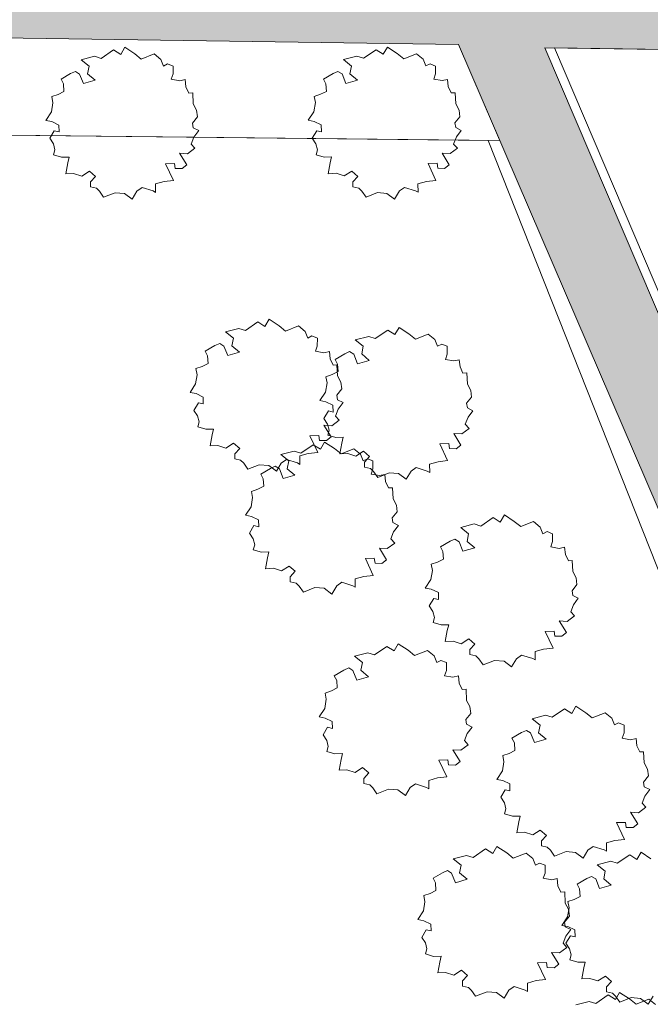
# Model space of a CAD drawing. Header units: millimetres. Extents: x 10 to 775, y -9 to 410.
# Tile 3 of 55: x 148 to 206, y 75 to 166. Entities that reach past the tile are written whole.
import ezdxf
from ezdxf.xclip import XClip

# ---------------------------------------------------------------- set-up
doc = ezdxf.new("R2010")
doc.units = ezdxf.units.MM
doc.header["$MEASUREMENT"] = 0
doc.header["$XCLIPFRAME"] = 0
for name, color, linetype in [('90 Bomen', 7, 'Continuous'), ('90 Terrein omgeving', 7, 'Continuous'), ('90 Terrein omgeving Afdek-arcering', 7, 'Continuous')]:
    doc.layers.add(name, color=color, linetype=linetype)

# ---------------------------------------------------------------- blocks, each defined once
blk = doc.blocks.new('*X3')
at = {"layer": '90 Terrein omgeving Afdek-arcering', "linetype": 'Continuous', "lineweight": 0, "true_color": 0x99a3a6}
blk.add_hatch(color=253, dxfattribs=at).paths.add_polyline_path([(65.553, 172.666), (65.453, 165.666), (188.059, 163.902), (253.074, 12.916), (260.456, 12.916), (244.691, 49.778), (196.024, 163.588), (383.251, 160.894), (383.251, 168.095), (380.321, 168.137), (383.251, 382.475), (383.251, 406.415), (376.918, 406.415), (375.254, 291.584), (373.322, 168.238), (193.267, 170.828), (149.658, 272.008), (92.173, 406.415), (85.21, 406.415), (146.568, 262.944), (185.607, 170.938)])
blk = doc.blocks.new('Drawing_2_1', base_point=(195.726, 190.6))
at = {"layer": '90 Bomen', "color": 1, "linetype": 'Continuous', "lineweight": 0}
for p, q in [((155.098, 162.617), (156.238, 163.399)), ((156.238, 163.399), (156.901, 162.983)), ((156.901, 162.983), (157.284, 163.638)), ((157.284, 163.638), (158.193, 163.045)), ((179.301, 162.626), (180.441, 163.408)), ((180.441, 163.408), (181.103, 162.991)), ((181.103, 162.991), (181.487, 163.647)), ((181.487, 163.647), (182.396, 163.054)), ((153.255, 162.49), (154.486, 162.804)), ((153.987, 161.903), (153.255, 162.49)), ((154.486, 162.804), (155.098, 162.617)), ((158.193, 163.045), (158.795, 162.557)), ((158.795, 162.557), (159.981, 163.025)), ((159.981, 163.025), (160.593, 162.523)), ((160.593, 162.523), (160.838, 161.909)), ((177.457, 162.499), (178.688, 162.813)), ((178.189, 161.912), (177.457, 162.499)), ((178.688, 162.813), (179.301, 162.626)), ((182.396, 163.054), (182.997, 162.566)), ((182.997, 162.566), (184.183, 163.034)), ((184.183, 163.034), (184.796, 162.532)), ((184.796, 162.532), (185.041, 161.918)), ((153.84, 161.193), (153.987, 161.903)), ((160.838, 161.909), (161.223, 162.104)), ((161.223, 162.104), (161.73, 161.903)), ((161.73, 161.903), (161.724, 161.177)), ((178.042, 161.202), (178.189, 161.912)), ((185.041, 161.918), (185.426, 162.113)), ((185.426, 162.113), (185.933, 161.912)), ((185.933, 161.912), (185.926, 161.185)), ((151.391, 160.7), (152.275, 161.211)), ((151.613, 160.264), (151.391, 160.7)), ((152.275, 161.211), (152.726, 161.41)), ((152.726, 161.41), (153.11, 161.173)), ((153.11, 161.173), (153.465, 160.287)), ((154.544, 160.603), (153.84, 161.193)), ((161.724, 161.177), (161.56, 160.699)), ((161.56, 160.699), (162.335, 160.556)), ((162.335, 160.556), (162.842, 160.67)), ((162.842, 160.67), (162.908, 160)), ((175.594, 160.709), (176.478, 161.22)), ((175.816, 160.273), (175.594, 160.709)), ((176.478, 161.22), (176.929, 161.419)), ((176.929, 161.419), (177.312, 161.182)), ((177.312, 161.182), (177.667, 160.296)), ((177.667, 160.296), (178.747, 160.612)), ((178.747, 160.612), (178.042, 161.202)), ((185.926, 161.185), (185.762, 160.708)), ((185.762, 160.708), (186.538, 160.565)), ((186.538, 160.565), (187.044, 160.679)), ((187.044, 160.679), (187.111, 160.009)), ((151.665, 159.569), (151.613, 160.264)), ((153.465, 160.287), (154.544, 160.603)), ((162.908, 160), (163.184, 159.422)), ((175.867, 159.578), (175.816, 160.273)), ((187.111, 160.009), (187.386, 159.431)), ((150.537, 159.101), (151.119, 159.296)), ((150.644, 158.529), (150.537, 159.101)), ((151.119, 159.296), (151.665, 159.569)), ((163.184, 159.422), (163.536, 159.443)), ((163.536, 159.443), (163.59, 158.421)), ((174.739, 159.11), (175.322, 159.305)), ((174.846, 158.538), (174.739, 159.11)), ((175.322, 159.305), (175.867, 159.578)), ((187.386, 159.431), (187.738, 159.452)), ((187.738, 159.452), (187.793, 158.429)), ((150.506, 157.688), (150.644, 158.529)), ((163.59, 158.421), (163.899, 157.845)), ((174.709, 157.697), (174.846, 158.538)), ((187.793, 158.429), (188.102, 157.854)), ((149.987, 156.901), (150.506, 157.688)), ((163.979, 157.219), (163.521, 156.653)), ((163.899, 157.845), (163.979, 157.219)), ((174.19, 156.91), (174.709, 157.697)), ((188.181, 157.227), (187.724, 156.662)), ((188.102, 157.854), (188.181, 157.227)), ((150.539, 156.792), (149.987, 156.901)), ((151.195, 156.475), (150.539, 156.792)), ((151.208, 155.844), (151.195, 156.475)), ((163.521, 156.653), (163.586, 156.225)), ((163.586, 156.225), (164.099, 155.964)), ((174.742, 156.801), (174.19, 156.91)), ((175.397, 156.483), (174.742, 156.801)), ((175.41, 155.852), (175.397, 156.483)), ((187.724, 156.662), (187.789, 156.234)), ((187.789, 156.234), (188.301, 155.973)), ((150.354, 155.248), (150.768, 155.944)), ((150.691, 154.741), (150.354, 155.248)), ((150.768, 155.944), (151.208, 155.844)), ((163.65, 155.365), (163.398, 154.714)), ((164.099, 155.964), (163.65, 155.365)), ((174.556, 155.257), (174.971, 155.953)), ((174.893, 154.75), (174.556, 155.257)), ((174.971, 155.953), (175.41, 155.852)), ((187.852, 155.374), (187.601, 154.723)), ((188.301, 155.973), (187.852, 155.374)), ((150.831, 154.186), (150.691, 154.741)), ((163.747, 154.332), (163.065, 153.825)), ((163.398, 154.714), (163.747, 154.332)), ((175.034, 154.195), (174.893, 154.75)), ((187.95, 154.341), (187.267, 153.834)), ((187.601, 154.723), (187.95, 154.341)), ((150.707, 153.723), (150.831, 154.186)), ((151.447, 153.5), (150.707, 153.723)), ((152.145, 153.518), (151.447, 153.5)), ((152.018, 152.976), (152.145, 153.518)), ((163.065, 153.825), (162.33, 153.87)), ((162.33, 153.87), (162.999, 152.796)), ((174.909, 153.732), (175.034, 154.195)), ((175.65, 153.509), (174.909, 153.732)), ((176.347, 153.527), (175.65, 153.509)), ((176.221, 152.985), (176.347, 153.527)), ((187.267, 153.834), (186.532, 153.879)), ((186.532, 153.879), (187.201, 152.805)), ((151.833, 151.978), (152.018, 152.976)), ((161.866, 152.938), (161.037, 152.91)), ((161.037, 152.91), (161.768, 151.364)), ((161.934, 152.478), (161.866, 152.938)), ((162.567, 152.458), (161.934, 152.478)), ((162.999, 152.796), (162.567, 152.458)), ((176.035, 151.987), (176.221, 152.985)), ((186.069, 152.947), (185.239, 152.919)), ((185.239, 152.919), (185.971, 151.373)), ((186.136, 152.486), (186.069, 152.947)), ((186.77, 152.467), (186.136, 152.486)), ((187.201, 152.805), (186.77, 152.467)), ((152.555, 152.018), (151.833, 151.978)), ((153.304, 151.774), (152.555, 152.018)), ((154.003, 152.225), (153.304, 151.774)), ((154.571, 151.735), (154.003, 152.225)), ((154.109, 151.235), (154.571, 151.735)), ((176.757, 152.027), (176.035, 151.987)), ((177.507, 151.783), (176.757, 152.027)), ((178.205, 152.234), (177.507, 151.783)), ((178.774, 151.743), (178.205, 152.234)), ((178.312, 151.244), (178.774, 151.743)), ((154.11, 150.769), (154.109, 151.235)), ((154.652, 150.643), (154.11, 150.769)), ((154.938, 150.365), (154.652, 150.643)), ((158.87, 150.721), (158.396, 150.387)), ((159.892, 150.398), (158.87, 150.721)), ((160.892, 151.27), (160.11, 151.046)), ((160.11, 151.046), (160.113, 150.27)), ((161.768, 151.364), (160.892, 151.27)), ((178.313, 150.778), (178.312, 151.244)), ((178.854, 150.652), (178.313, 150.778)), ((179.141, 150.374), (178.854, 150.652)), ((183.073, 150.73), (182.598, 150.396)), ((184.094, 150.407), (183.073, 150.73)), ((185.094, 151.279), (184.313, 151.055)), ((184.313, 151.055), (184.315, 150.278)), ((185.971, 151.373), (185.094, 151.279)), ((155.32, 149.824), (154.938, 150.365)), ((156.378, 150.238), (155.32, 149.824)), ((157.248, 150.169), (156.378, 150.238)), ((157.951, 149.644), (157.248, 150.169)), ((158.396, 150.387), (157.951, 149.644)), ((160.113, 150.27), (159.892, 150.398)), ((179.523, 149.833), (179.141, 150.374)), ((180.58, 150.247), (179.523, 149.833)), ((181.45, 150.178), (180.58, 150.247)), ((182.153, 149.653), (181.45, 150.178)), ((182.598, 150.396), (182.153, 149.653)), ((184.315, 150.278), (184.094, 150.407)), ((168.4, 137.549), (169.54, 138.332)), ((169.54, 138.332), (170.202, 137.915)), ((170.202, 137.915), (170.586, 138.57)), ((170.586, 138.57), (171.495, 137.977)), ((171.495, 137.977), (172.096, 137.489)), ((172.096, 137.489), (173.282, 137.957)), ((173.282, 137.957), (173.895, 137.456)), ((166.556, 137.422), (167.787, 137.737)), ((167.289, 136.835), (166.556, 137.422)), ((167.787, 137.737), (168.4, 137.549)), ((173.895, 137.456), (174.14, 136.842)), ((174.14, 136.842), (174.525, 137.037)), ((174.525, 137.037), (175.032, 136.835)), ((180.378, 136.796), (181.518, 137.579)), ((181.518, 137.579), (182.18, 137.162)), ((182.18, 137.162), (182.564, 137.818)), ((182.564, 137.818), (183.473, 137.224)), ((183.473, 137.224), (184.074, 136.737)), ((184.074, 136.737), (185.26, 137.204)), ((185.26, 137.204), (185.873, 136.703)), ((164.693, 135.632), (165.577, 136.143)), ((165.577, 136.143), (166.028, 136.343)), ((166.028, 136.343), (166.411, 136.105)), ((166.411, 136.105), (166.766, 135.22)), ((167.141, 136.126), (167.289, 136.835)), ((167.846, 135.536), (167.141, 136.126)), ((175.026, 136.109), (174.861, 135.631)), ((175.032, 136.835), (175.026, 136.109)), ((178.534, 136.67), (179.765, 136.984)), ((179.266, 136.082), (178.534, 136.67)), ((179.765, 136.984), (180.378, 136.796)), ((185.873, 136.703), (186.118, 136.089)), ((186.118, 136.089), (186.503, 136.284)), ((186.503, 136.284), (187.01, 136.082)), ((164.915, 135.196), (164.693, 135.632)), ((166.766, 135.22), (167.846, 135.536)), ((174.861, 135.631), (175.637, 135.489)), ((175.637, 135.489), (176.143, 135.602)), ((176.143, 135.602), (176.21, 134.932)), ((176.671, 134.879), (177.555, 135.391)), ((177.555, 135.391), (178.006, 135.59)), ((178.006, 135.59), (178.389, 135.352)), ((178.389, 135.352), (178.744, 134.467)), ((179.119, 135.373), (179.266, 136.082)), ((179.824, 134.783), (179.119, 135.373)), ((187.003, 135.356), (186.839, 134.878)), ((187.01, 136.082), (187.003, 135.356)), ((164.421, 134.229), (164.966, 134.502)), ((164.966, 134.502), (164.915, 135.196)), ((176.21, 134.932), (176.486, 134.354)), ((176.486, 134.354), (176.837, 134.376)), ((176.893, 134.444), (176.671, 134.879)), ((176.837, 134.376), (176.892, 133.353)), ((176.944, 133.749), (176.893, 134.444)), ((178.744, 134.467), (179.824, 134.783)), ((186.839, 134.878), (187.615, 134.736)), ((187.615, 134.736), (188.121, 134.85)), ((188.121, 134.85), (188.188, 134.18)), ((163.808, 132.62), (163.945, 133.462)), ((163.838, 134.034), (164.421, 134.229)), ((163.945, 133.462), (163.838, 134.034)), ((175.816, 133.281), (176.399, 133.476)), ((176.399, 133.476), (176.944, 133.749)), ((188.188, 134.18), (188.463, 133.601)), ((188.463, 133.601), (188.815, 133.623)), ((188.815, 133.623), (188.87, 132.6)), ((163.289, 131.833), (163.808, 132.62)), ((175.786, 131.867), (175.923, 132.709)), ((175.923, 132.709), (175.816, 133.281)), ((176.892, 133.353), (177.201, 132.777)), ((177.201, 132.777), (177.28, 132.151)), ((188.87, 132.6), (189.179, 132.024)), ((163.841, 131.724), (163.289, 131.833)), ((164.496, 131.407), (163.841, 131.724)), ((175.267, 131.081), (175.786, 131.867)), ((177.28, 132.151), (176.823, 131.585)), ((176.823, 131.585), (176.888, 131.157)), ((189.179, 132.024), (189.258, 131.398)), ((163.655, 130.181), (164.07, 130.877)), ((164.07, 130.877), (164.509, 130.776)), ((164.509, 130.776), (164.496, 131.407)), ((175.819, 130.972), (175.267, 131.081)), ((176.474, 130.654), (175.819, 130.972)), ((176.888, 131.157), (177.4, 130.897)), ((177.4, 130.897), (176.951, 130.297)), ((189.258, 131.398), (188.801, 130.832)), ((188.801, 130.832), (188.866, 130.405)), ((163.992, 129.673), (163.655, 130.181)), ((175.633, 129.428), (176.048, 130.124)), ((176.048, 130.124), (176.487, 130.023)), ((176.487, 130.023), (176.474, 130.654)), ((176.951, 130.297), (176.7, 129.647)), ((188.866, 130.405), (189.378, 130.144)), ((189.378, 130.144), (188.929, 129.545)), ((164.133, 129.118), (163.992, 129.673)), ((164.008, 128.655), (164.133, 129.118)), ((175.97, 128.921), (175.633, 129.428)), ((176.111, 128.366), (175.97, 128.921)), ((177.049, 129.264), (176.366, 128.757)), ((176.7, 129.647), (177.049, 129.264)), ((188.929, 129.545), (188.678, 128.894)), ((188.678, 128.894), (189.027, 128.512)), ((164.749, 128.432), (164.008, 128.655)), ((165.446, 128.45), (164.749, 128.432)), ((165.32, 127.909), (165.446, 128.45)), ((176.366, 128.757), (175.631, 128.803)), ((175.631, 128.803), (176.3, 127.728)), ((175.986, 127.902), (176.111, 128.366)), ((188.344, 128.005), (187.609, 128.05)), ((187.609, 128.05), (188.278, 126.975)), ((189.027, 128.512), (188.344, 128.005)), ((165.134, 126.91), (165.32, 127.909)), ((167.304, 127.157), (166.606, 126.707)), ((167.873, 126.667), (167.304, 127.157)), ((175.168, 127.871), (174.338, 127.843)), ((174.338, 127.843), (175.07, 126.297)), ((175.235, 127.41), (175.168, 127.871)), ((175.869, 127.39), (175.235, 127.41)), ((175.322, 126.593), (175.705, 127.248)), ((175.705, 127.248), (176.614, 126.655)), ((176.3, 127.728), (175.869, 127.39)), ((176.727, 127.679), (175.986, 127.902)), ((177.424, 127.698), (176.727, 127.679)), ((177.112, 126.158), (177.298, 127.156)), ((177.298, 127.156), (177.424, 127.698)), ((187.146, 127.118), (186.316, 127.09)), ((186.316, 127.09), (187.048, 125.544)), ((187.213, 126.657), (187.146, 127.118)), ((165.856, 126.951), (165.134, 126.91)), ((166.606, 126.707), (165.856, 126.951)), ((167.411, 126.167), (167.873, 126.667)), ((167.412, 125.702), (167.411, 126.167)), ((171.675, 126.1), (172.907, 126.415)), ((172.907, 126.415), (173.519, 126.227)), ((174.193, 126.202), (173.412, 125.978)), ((173.519, 126.227), (174.659, 127.01)), ((175.07, 126.297), (174.193, 126.202)), ((174.659, 127.01), (175.322, 126.593)), ((176.614, 126.655), (177.216, 126.167)), ((177.834, 126.198), (177.112, 126.158)), ((177.216, 126.167), (178.402, 126.635)), ((178.584, 125.954), (177.834, 126.198)), ((178.402, 126.635), (179.014, 126.134)), ((179.282, 126.404), (178.584, 125.954)), ((179.014, 126.134), (179.259, 125.52)), ((179.851, 125.914), (179.282, 126.404)), ((187.847, 126.637), (187.213, 126.657)), ((188.278, 126.975), (187.847, 126.637)), ((167.953, 125.575), (167.412, 125.702)), ((168.24, 125.297), (167.953, 125.575)), ((168.622, 124.757), (168.24, 125.297)), ((171.697, 125.319), (171.252, 124.577)), ((172.408, 125.513), (171.675, 126.1)), ((172.172, 125.654), (171.697, 125.319)), ((173.193, 125.33), (172.172, 125.654)), ((172.261, 124.804), (172.408, 125.513)), ((173.414, 125.202), (173.193, 125.33)), ((173.412, 125.978), (173.414, 125.202)), ((179.259, 125.52), (179.644, 125.714)), ((179.389, 125.414), (179.851, 125.914)), ((179.39, 124.949), (179.389, 125.414)), ((179.644, 125.714), (180.151, 125.513)), ((180.151, 125.513), (180.145, 124.787)), ((186.171, 125.449), (185.39, 125.225)), ((185.39, 125.225), (185.392, 124.449)), ((187.048, 125.544), (186.171, 125.449)), ((169.68, 125.171), (168.622, 124.757)), ((170.549, 125.102), (169.68, 125.171)), ((169.812, 124.31), (170.696, 124.821)), ((170.034, 123.874), (169.812, 124.31)), ((171.252, 124.577), (170.549, 125.102)), ((170.696, 124.821), (171.147, 125.021)), ((171.147, 125.021), (171.53, 124.783)), ((171.53, 124.783), (171.886, 123.897)), ((172.965, 124.213), (172.261, 124.804)), ((179.931, 124.823), (179.39, 124.949)), ((180.218, 124.544), (179.931, 124.823)), ((180.145, 124.787), (179.98, 124.309)), ((180.6, 124.004), (180.218, 124.544)), ((181.657, 124.418), (180.6, 124.004)), ((182.527, 124.349), (181.657, 124.418)), ((183.23, 123.824), (182.527, 124.349)), ((183.675, 124.567), (183.23, 123.824)), ((184.15, 124.901), (183.675, 124.567)), ((185.171, 124.577), (184.15, 124.901)), ((185.392, 124.449), (185.171, 124.577)), ((170.085, 123.18), (170.034, 123.874)), ((171.886, 123.897), (172.965, 124.213)), ((179.98, 124.309), (180.756, 124.167)), ((180.756, 124.167), (181.262, 124.28)), ((181.262, 124.28), (181.329, 123.61)), ((181.329, 123.61), (181.605, 123.032)), ((168.958, 122.712), (169.54, 122.906)), ((169.064, 122.14), (168.958, 122.712)), ((169.54, 122.906), (170.085, 123.18)), ((181.605, 123.032), (181.956, 123.053)), ((181.956, 123.053), (182.011, 122.031)), ((168.927, 121.298), (169.064, 122.14)), ((182.011, 122.031), (182.32, 121.455)), ((168.408, 120.511), (168.927, 121.298)), ((182.399, 120.829), (181.942, 120.263)), ((182.32, 121.455), (182.399, 120.829)), ((168.96, 120.402), (168.408, 120.511)), ((169.615, 120.085), (168.96, 120.402)), ((169.629, 119.454), (169.615, 120.085)), ((181.942, 120.263), (182.007, 119.835)), ((182.007, 119.835), (182.52, 119.575)), ((190.097, 119.521), (191.236, 120.304)), ((191.236, 120.304), (191.899, 119.887)), ((191.899, 119.887), (192.282, 120.542)), ((192.282, 120.542), (193.191, 119.949)), ((193.191, 119.949), (193.793, 119.461)), ((193.793, 119.461), (194.979, 119.929)), ((194.979, 119.929), (195.592, 119.428)), ((168.774, 118.859), (169.189, 119.554)), ((169.189, 119.554), (169.629, 119.454)), ((182.07, 118.975), (181.819, 118.325)), ((182.52, 119.575), (182.07, 118.975)), ((188.253, 119.394), (189.484, 119.709)), ((188.985, 118.807), (188.253, 119.394)), ((189.484, 119.709), (190.097, 119.521)), ((195.592, 119.428), (195.836, 118.814)), ((195.836, 118.814), (196.221, 119.008)), ((196.221, 119.008), (196.728, 118.807)), ((169.111, 118.351), (168.774, 118.859)), ((169.252, 117.796), (169.111, 118.351)), ((181.819, 118.325), (182.168, 117.942)), ((186.389, 117.604), (187.273, 118.115)), ((187.273, 118.115), (187.724, 118.315)), ((187.724, 118.315), (188.108, 118.077)), ((188.108, 118.077), (188.463, 117.191)), ((188.838, 118.098), (188.985, 118.807)), ((189.543, 117.507), (188.838, 118.098)), ((196.722, 118.081), (196.558, 117.603)), ((196.728, 118.807), (196.722, 118.081)), ((169.127, 117.333), (169.252, 117.796)), ((169.868, 117.11), (169.127, 117.333)), ((170.565, 117.128), (169.868, 117.11)), ((170.439, 116.587), (170.565, 117.128)), ((181.486, 117.435), (180.751, 117.481)), ((180.751, 117.481), (181.42, 116.406)), ((182.168, 117.942), (181.486, 117.435)), ((186.611, 117.168), (186.389, 117.604)), ((186.663, 116.474), (186.611, 117.168)), ((188.463, 117.191), (189.543, 117.507)), ((196.558, 117.603), (197.333, 117.461)), ((197.333, 117.461), (197.84, 117.574)), ((197.84, 117.574), (197.907, 116.904)), ((170.253, 115.588), (170.439, 116.587)), ((180.287, 116.548), (179.458, 116.521)), ((179.458, 116.521), (180.189, 114.974)), ((180.354, 116.088), (180.287, 116.548)), ((181.42, 116.406), (180.988, 116.068)), ((185.535, 116.006), (186.117, 116.2)), ((186.117, 116.2), (186.663, 116.474)), ((197.907, 116.904), (198.182, 116.326)), ((198.182, 116.326), (198.534, 116.347)), ((198.534, 116.347), (198.589, 115.325)), ((170.975, 115.628), (170.253, 115.588)), ((171.725, 115.384), (170.975, 115.628)), ((172.424, 115.835), (171.725, 115.384)), ((172.992, 115.345), (172.424, 115.835)), ((172.53, 114.845), (172.992, 115.345)), ((180.988, 116.068), (180.354, 116.088)), ((185.504, 114.592), (185.642, 115.434)), ((185.642, 115.434), (185.535, 116.006)), ((198.589, 115.325), (198.897, 114.749)), ((172.531, 114.379), (172.53, 114.845)), ((173.073, 114.253), (172.531, 114.379)), ((177.291, 114.332), (176.817, 113.997)), ((178.313, 114.008), (177.291, 114.332)), ((179.313, 114.88), (178.531, 114.656)), ((178.531, 114.656), (178.534, 113.88)), ((180.189, 114.974), (179.313, 114.88)), ((184.985, 113.805), (185.504, 114.592)), ((198.897, 114.749), (198.977, 114.123)), ((173.359, 113.975), (173.073, 114.253)), ((173.741, 113.434), (173.359, 113.975)), ((174.799, 113.848), (173.741, 113.434)), ((175.669, 113.779), (174.799, 113.848)), ((176.372, 113.255), (175.669, 113.779)), ((176.817, 113.997), (176.372, 113.255)), ((178.534, 113.88), (178.313, 114.008)), ((185.537, 113.696), (184.985, 113.805)), ((186.193, 113.379), (185.537, 113.696)), ((198.977, 114.123), (198.519, 113.557)), ((198.519, 113.557), (198.584, 113.129)), ((185.352, 112.153), (185.766, 112.848)), ((185.766, 112.848), (186.206, 112.748)), ((186.206, 112.748), (186.193, 113.379)), ((198.584, 113.129), (199.097, 112.869)), ((199.097, 112.869), (198.648, 112.269)), ((185.689, 111.645), (185.352, 112.153)), ((185.829, 111.09), (185.689, 111.645)), ((198.648, 112.269), (198.396, 111.619)), ((198.396, 111.619), (198.745, 111.236)), ((185.705, 110.627), (185.829, 111.09)), ((198.063, 110.729), (197.328, 110.775)), ((197.328, 110.775), (197.997, 109.7)), ((198.745, 111.236), (198.063, 110.729)), ((186.445, 110.404), (185.705, 110.627)), ((187.143, 110.422), (186.445, 110.404)), ((186.831, 108.882), (187.016, 109.881)), ((187.016, 109.881), (187.143, 110.422)), ((196.864, 109.842), (196.035, 109.814)), ((196.035, 109.814), (196.766, 108.268)), ((196.932, 109.382), (196.864, 109.842)), ((187.553, 108.922), (186.831, 108.882)), ((188.302, 108.678), (187.553, 108.922)), ((189.001, 109.129), (188.302, 108.678)), ((189.569, 108.639), (189.001, 109.129)), ((197.565, 109.362), (196.932, 109.382)), ((197.997, 109.7), (197.565, 109.362)), ((180.305, 107.646), (181.445, 108.429)), ((181.445, 108.429), (182.108, 108.012)), ((182.108, 108.012), (182.491, 108.667)), ((182.491, 108.667), (183.4, 108.074)), ((183.4, 108.074), (184.002, 107.586)), ((184.002, 107.586), (185.188, 108.054)), ((185.188, 108.054), (185.8, 107.553)), ((189.107, 108.139), (189.569, 108.639)), ((189.108, 107.673), (189.107, 108.139)), ((195.89, 108.174), (195.108, 107.95)), ((196.766, 108.268), (195.89, 108.174)), ((178.462, 107.519), (179.693, 107.834)), ((179.194, 106.932), (178.462, 107.519)), ((179.693, 107.834), (180.305, 107.646)), ((185.8, 107.553), (186.045, 106.939)), ((186.045, 106.939), (186.43, 107.133)), ((186.43, 107.133), (186.937, 106.932)), ((189.65, 107.547), (189.108, 107.673)), ((189.936, 107.269), (189.65, 107.547)), ((190.318, 106.728), (189.936, 107.269)), ((191.376, 107.142), (190.318, 106.728)), ((192.246, 107.073), (191.376, 107.142)), ((192.949, 106.549), (192.246, 107.073)), ((193.394, 107.291), (192.949, 106.549)), ((193.868, 107.626), (193.394, 107.291)), ((194.89, 107.302), (193.868, 107.626)), ((195.111, 107.174), (194.89, 107.302)), ((195.108, 107.95), (195.111, 107.174)), ((176.598, 105.729), (177.482, 106.24)), ((177.482, 106.24), (177.933, 106.44)), ((177.933, 106.44), (178.316, 106.202)), ((178.316, 106.202), (178.672, 105.316)), ((179.047, 106.223), (179.194, 106.932)), ((179.751, 105.632), (179.047, 106.223)), ((186.931, 106.206), (186.767, 105.728)), ((186.937, 106.932), (186.931, 106.206)), ((176.82, 105.293), (176.598, 105.729)), ((176.872, 104.599), (176.82, 105.293)), ((178.672, 105.316), (179.751, 105.632)), ((186.767, 105.728), (187.542, 105.586)), ((187.542, 105.586), (188.049, 105.699)), ((188.049, 105.699), (188.115, 105.029)), ((176.326, 104.326), (176.872, 104.599)), ((188.115, 105.029), (188.391, 104.451)), ((188.391, 104.451), (188.742, 104.472)), ((188.742, 104.472), (188.797, 103.45)), ((175.713, 102.717), (175.851, 103.559)), ((175.744, 104.131), (176.326, 104.326)), ((175.851, 103.559), (175.744, 104.131)), ((188.797, 103.45), (189.106, 102.874)), ((175.194, 101.93), (175.713, 102.717)), ((189.106, 102.874), (189.185, 102.248)), ((196.689, 101.891), (197.829, 102.674)), ((197.829, 102.674), (198.491, 102.257)), ((198.491, 102.257), (198.875, 102.912)), ((198.875, 102.912), (199.784, 102.319)), ((175.746, 101.821), (175.194, 101.93)), ((176.401, 101.504), (175.746, 101.821)), ((189.185, 102.248), (188.728, 101.682)), ((188.728, 101.682), (188.793, 101.254)), ((194.845, 101.764), (196.076, 102.079)), ((195.577, 101.177), (194.845, 101.764)), ((196.076, 102.079), (196.689, 101.891)), ((199.784, 102.319), (200.385, 101.831)), ((200.385, 101.831), (201.571, 102.299)), ((201.571, 102.299), (202.184, 101.798)), ((202.184, 101.798), (202.429, 101.184)), ((175.561, 100.278), (175.975, 100.973)), ((175.975, 100.973), (176.415, 100.873)), ((176.415, 100.873), (176.401, 101.504)), ((188.793, 101.254), (189.306, 100.994)), ((189.306, 100.994), (188.857, 100.394)), ((195.43, 100.468), (195.577, 101.177)), ((202.429, 101.184), (202.814, 101.379)), ((202.814, 101.379), (203.321, 101.177)), ((203.321, 101.177), (203.314, 100.451)), ((175.897, 99.77), (175.561, 100.278)), ((188.857, 100.394), (188.605, 99.744)), ((192.982, 99.974), (193.866, 100.485)), ((193.204, 99.538), (192.982, 99.974)), ((193.866, 100.485), (194.317, 100.685)), ((194.317, 100.685), (194.7, 100.447)), ((194.7, 100.447), (195.055, 99.562)), ((195.055, 99.562), (196.135, 99.878)), ((196.135, 99.878), (195.43, 100.468)), ((203.314, 100.451), (203.15, 99.973)), ((203.15, 99.973), (203.926, 99.831)), ((203.926, 99.831), (204.432, 99.944)), ((204.432, 99.944), (204.499, 99.275)), ((176.038, 99.215), (175.897, 99.77)), ((175.914, 98.752), (176.038, 99.215)), ((188.954, 99.361), (188.272, 98.854)), ((188.605, 99.744), (188.954, 99.361)), ((193.255, 98.844), (193.204, 99.538)), ((204.499, 99.275), (204.774, 98.696)), ((176.654, 98.529), (175.914, 98.752)), ((177.351, 98.547), (176.654, 98.529)), ((177.039, 97.007), (177.225, 98.006)), ((177.225, 98.006), (177.351, 98.547)), ((188.272, 98.854), (187.537, 98.9)), ((187.537, 98.9), (188.206, 97.825)), ((192.127, 98.376), (192.71, 98.571)), ((192.234, 97.804), (192.127, 98.376)), ((192.71, 98.571), (193.255, 98.844)), ((204.774, 98.696), (205.126, 98.718)), ((205.126, 98.718), (205.181, 97.695)), ((179.21, 97.254), (178.511, 96.803)), ((179.778, 96.764), (179.21, 97.254)), ((187.073, 97.968), (186.244, 97.94)), ((186.244, 97.94), (186.975, 96.393)), ((187.141, 97.507), (187.073, 97.968)), ((187.774, 97.487), (187.141, 97.507)), ((188.206, 97.825), (187.774, 97.487)), ((192.097, 96.962), (192.234, 97.804)), ((205.181, 97.695), (205.49, 97.119)), ((205.49, 97.119), (205.569, 96.493)), ((177.762, 97.047), (177.039, 97.007)), ((178.511, 96.803), (177.762, 97.047)), ((179.316, 96.264), (179.778, 96.764)), ((179.317, 95.798), (179.316, 96.264)), ((186.099, 96.299), (185.317, 96.075)), ((186.975, 96.393), (186.099, 96.299)), ((191.578, 96.175), (192.097, 96.962)), ((205.569, 96.493), (205.112, 95.927)), ((179.859, 95.672), (179.317, 95.798)), ((180.145, 95.394), (179.859, 95.672)), ((180.527, 94.853), (180.145, 95.394)), ((183.603, 95.416), (183.158, 94.674)), ((184.077, 95.751), (183.603, 95.416)), ((185.099, 95.427), (184.077, 95.751)), ((185.32, 95.299), (185.099, 95.427)), ((185.317, 96.075), (185.32, 95.299)), ((192.13, 96.066), (191.578, 96.175)), ((192.785, 95.749), (192.13, 96.066)), ((192.798, 95.118), (192.785, 95.749)), ((205.112, 95.927), (205.177, 95.499)), ((205.177, 95.499), (205.689, 95.239)), ((181.585, 95.267), (180.527, 94.853)), ((182.455, 95.199), (181.585, 95.267)), ((183.158, 94.674), (182.455, 95.199)), ((191.944, 94.523), (192.358, 95.219)), ((192.281, 94.015), (191.944, 94.523)), ((192.358, 95.219), (192.798, 95.118)), ((205.24, 94.639), (204.989, 93.989)), ((205.689, 95.239), (205.24, 94.639)), ((192.422, 93.46), (192.281, 94.015)), ((192.297, 92.997), (192.422, 93.46)), ((205.338, 93.606), (204.655, 93.099)), ((204.989, 93.989), (205.338, 93.606)), ((193.038, 92.774), (192.297, 92.997)), ((193.735, 92.792), (193.038, 92.774)), ((193.609, 92.251), (193.735, 92.792)), ((204.655, 93.099), (203.92, 93.145)), ((203.92, 93.145), (204.589, 92.07)), ((193.423, 91.252), (193.609, 92.251)), ((203.457, 92.213), (202.627, 92.185)), ((202.627, 92.185), (203.359, 90.639)), ((203.524, 91.752), (203.457, 92.213)), ((204.158, 91.732), (203.524, 91.752)), ((204.589, 92.07), (204.158, 91.732)), ((194.145, 91.293), (193.423, 91.252)), ((194.895, 91.049), (194.145, 91.293)), ((195.593, 91.499), (194.895, 91.049)), ((196.162, 91.009), (195.593, 91.499)), ((195.7, 90.509), (196.162, 91.009)), ((191.21, 89.341), (191.593, 89.996)), ((191.593, 89.996), (192.502, 89.403)), ((195.701, 90.044), (195.7, 90.509)), ((196.242, 89.917), (195.701, 90.044)), ((196.529, 89.639), (196.242, 89.917)), ((200.461, 89.996), (199.986, 89.661)), ((201.482, 89.672), (200.461, 89.996)), ((202.482, 90.544), (201.701, 90.32)), ((201.701, 90.32), (201.703, 89.544)), ((203.359, 90.639), (202.482, 90.544)), ((187.563, 88.849), (188.795, 89.163)), ((188.795, 89.163), (189.407, 88.975)), ((189.407, 88.975), (190.547, 89.758)), ((190.547, 89.758), (191.21, 89.341)), ((192.502, 89.403), (193.104, 88.916)), ((193.104, 88.916), (194.29, 89.383)), ((194.29, 89.383), (194.902, 88.882)), ((196.911, 89.099), (196.529, 89.639)), ((197.968, 89.513), (196.911, 89.099)), ((198.838, 89.444), (197.968, 89.513)), ((199.541, 88.919), (198.838, 89.444)), ((199.986, 89.661), (199.541, 88.919)), ((201.703, 89.544), (201.482, 89.672)), ((202.697, 88.436), (203.837, 89.219)), ((203.837, 89.219), (204.499, 88.802)), ((204.499, 88.802), (204.883, 89.457)), ((204.883, 89.457), (205.792, 88.864)), ((188.296, 88.261), (187.563, 88.849)), ((188.149, 87.552), (188.296, 88.261)), ((194.902, 88.882), (195.147, 88.268)), ((195.147, 88.268), (195.532, 88.463)), ((195.532, 88.463), (196.039, 88.261)), ((196.039, 88.261), (196.033, 87.535)), ((200.853, 88.309), (202.084, 88.624)), ((201.585, 87.722), (200.853, 88.309)), ((202.084, 88.624), (202.697, 88.436)), ((185.7, 87.058), (186.584, 87.57)), ((186.584, 87.57), (187.035, 87.769)), ((187.035, 87.769), (187.418, 87.531)), ((187.418, 87.531), (187.774, 86.646)), ((188.853, 86.962), (188.149, 87.552)), ((196.033, 87.535), (195.868, 87.057)), ((199.874, 87.03), (200.325, 87.23)), ((200.325, 87.23), (200.708, 86.992)), ((201.438, 87.013), (201.585, 87.722)), ((185.922, 86.623), (185.7, 87.058)), ((185.973, 85.928), (185.922, 86.623)), ((187.774, 86.646), (188.853, 86.962)), ((195.868, 87.057), (196.644, 86.915)), ((196.644, 86.915), (197.15, 87.029)), ((197.15, 87.029), (197.217, 86.359)), ((197.217, 86.359), (197.493, 85.78)), ((198.99, 86.519), (199.874, 87.03)), ((199.212, 86.083), (198.99, 86.519)), ((200.708, 86.992), (201.063, 86.106)), ((201.063, 86.106), (202.143, 86.423)), ((202.143, 86.423), (201.438, 87.013)), ((184.846, 85.46), (185.428, 85.655)), ((184.952, 84.888), (184.846, 85.46)), ((185.428, 85.655), (185.973, 85.928)), ((197.493, 85.78), (197.844, 85.802)), ((197.844, 85.802), (197.899, 84.779)), ((198.718, 85.116), (199.263, 85.389)), ((199.263, 85.389), (199.212, 86.083)), ((184.815, 84.046), (184.952, 84.888)), ((197.899, 84.779), (198.208, 84.203)), ((198.135, 84.921), (198.718, 85.116)), ((198.242, 84.349), (198.135, 84.921)), ((184.296, 83.26), (184.815, 84.046)), ((197.586, 82.72), (198.105, 83.507)), ((198.287, 83.577), (197.83, 83.011)), ((198.105, 83.507), (198.242, 84.349)), ((198.208, 84.203), (198.287, 83.577)), ((184.848, 83.151), (184.296, 83.26)), ((185.503, 82.833), (184.848, 83.151)), ((185.517, 82.202), (185.503, 82.833)), ((198.138, 82.611), (197.586, 82.72)), ((197.83, 83.011), (197.895, 82.584)), ((197.895, 82.584), (198.408, 82.323)), ((198.793, 82.294), (198.138, 82.611)), ((184.662, 81.607), (185.077, 82.303)), ((185.077, 82.303), (185.517, 82.202)), ((197.958, 81.724), (197.707, 81.073)), ((197.952, 81.068), (198.366, 81.763)), ((198.408, 82.323), (197.958, 81.724)), ((198.366, 81.763), (198.806, 81.663)), ((198.806, 81.663), (198.793, 82.294)), ((184.999, 81.1), (184.662, 81.607)), ((185.14, 80.545), (184.999, 81.1)), ((197.707, 81.073), (198.056, 80.69)), ((198.289, 80.56), (197.952, 81.068)), ((185.015, 80.081), (185.14, 80.545)), ((185.756, 79.858), (185.015, 80.081)), ((186.453, 79.876), (185.756, 79.858)), ((186.327, 79.335), (186.453, 79.876)), ((197.374, 80.184), (196.639, 80.229)), ((196.639, 80.229), (197.308, 79.154)), ((198.056, 80.69), (197.374, 80.184)), ((198.43, 80.005), (198.289, 80.56)), ((198.305, 79.542), (198.43, 80.005)), ((186.141, 78.337), (186.327, 79.335)), ((196.175, 79.297), (195.346, 79.269)), ((195.346, 79.269), (196.077, 77.723)), ((196.242, 78.836), (196.175, 79.297)), ((197.308, 79.154), (196.876, 78.816)), ((199.046, 79.319), (198.305, 79.542)), ((199.743, 79.337), (199.046, 79.319)), ((199.617, 78.796), (199.743, 79.337)), ((186.863, 78.377), (186.141, 78.337)), ((187.613, 78.133), (186.863, 78.377)), ((188.312, 78.583), (187.613, 78.133)), ((188.88, 78.093), (188.312, 78.583)), ((188.418, 77.593), (188.88, 78.093)), ((196.876, 78.816), (196.242, 78.836)), ((199.431, 77.797), (199.617, 78.796)), ((201.601, 78.044), (200.903, 77.593)), ((202.17, 77.554), (201.601, 78.044)), ((188.419, 77.128), (188.418, 77.593)), ((188.961, 77.001), (188.419, 77.128)), ((195.201, 77.628), (194.419, 77.404)), ((194.419, 77.404), (194.422, 76.628)), ((196.077, 77.723), (195.201, 77.628)), ((200.153, 77.837), (199.431, 77.797)), ((200.903, 77.593), (200.153, 77.837)), ((201.708, 77.054), (202.17, 77.554)), ((189.247, 76.723), (188.961, 77.001)), ((189.629, 76.183), (189.247, 76.723)), ((190.687, 76.597), (189.629, 76.183)), ((191.557, 76.528), (190.687, 76.597)), ((192.26, 76.003), (191.557, 76.528)), ((192.705, 76.746), (192.26, 76.003)), ((193.179, 77.08), (192.705, 76.746)), ((194.201, 76.756), (193.179, 77.08)), ((194.422, 76.628), (194.201, 76.756)), ((200.727, 75.52), (201.867, 76.303)), ((201.709, 76.589), (201.708, 77.054)), ((202.25, 76.462), (201.709, 76.589)), ((201.867, 76.303), (202.53, 75.886)), ((202.537, 76.184), (202.25, 76.462)), ((202.53, 75.886), (202.913, 76.541)), ((202.913, 76.541), (203.822, 75.948)), ((198.883, 75.394), (200.115, 75.708)), ((200.115, 75.708), (200.727, 75.52)), ((202.919, 75.644), (202.537, 76.184)), ((203.976, 76.057), (202.919, 75.644)), ((203.822, 75.948), (204.424, 75.461)), ((204.846, 75.989), (203.976, 76.057)), ((204.424, 75.461), (205.61, 75.928)), ((205.549, 75.464), (204.846, 75.989)), ((205.994, 76.206), (205.549, 75.464)), ((205.61, 75.928), (206.222, 75.427))]:
    blk.add_line(p, q, dxfattribs=at)
at = {"layer": '90 Terrein omgeving', "color": 9, "linetype": 'Continuous', "lineweight": 0, "flags": 128}
for points in [[(253.074, 12.916), (188.059, 163.902), (65.453, 165.666), (65.553, 172.666), (185.607, 170.938), (146.568, 262.944), (85.21, 406.415)], [(383.251, 160.894), (196.024, 163.588), (244.691, 49.778), (260.456, 12.916)]]:
    blk.add_lwpolyline(points, dxfattribs=at)
at = {"layer": '90 Terrein omgeving', "color": 2, "linetype": 'Continuous', "lineweight": 0, "flags": 128}
for points in [[(53.501, 12.916), (53.633, 25.029), (54.31, 121.746), (54.576, 159.778, -0.416378), (60.663, 165.735), (65.453, 165.666), (188.059, 163.902), (191.848, 155.041), (126.776, 155.757, 0.414214), (111.612, 140.923), (109.692, 12.916)], [(109.692, 12.916), (111.612, 140.923, -0.414214), (126.776, 155.757), (190.776, 155.053), (227.127, 63.409), (194.068, 63.711, 0.351824), (189.013, 58.767), (188.508, 12.916)]]:
    blk.add_lwpolyline(points, format="xyb", dxfattribs=at)
blk.add_lwpolyline([(196.899, 163.575), (257.46, 162.704), (257.555, 161.833, -0.404184), (256.763, 160.21), (252.801, 158.771), (222.664, 147.719, 0.039451), (207.002, 139.954)], format="xyb", close=True, dxfattribs=at)
at = {"layer": '90 Terrein omgeving', "color": 4, "linetype": 'Continuous', "lineweight": 0}
blk.add_blockref('*X3', (0, 0), dxfattribs=at)

msp = doc.modelspace()

# ---------------------------------------------------------------- block references
at = {"color": 4, "linetype": 'Continuous', "lineweight": 0}
ref = msp.add_blockref('Drawing_2_1', (195.726, 190.6), dxfattribs=at)
XClip(ref).set_block_clipping_path([(13.0206592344, 12.916219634), (383.2510991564, 406.4150374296)])

doc.saveas('drawing.dxf')
